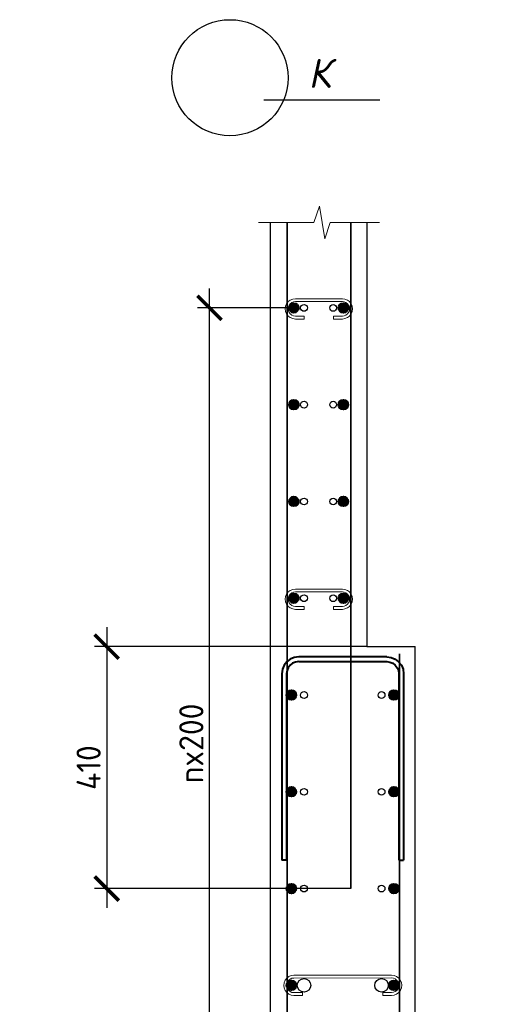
# Model space of a CAD drawing. Header units: millimetres. Extents: x 349531 to 1063351, y -131924 to 96186.
# Tile 23 of 230: x 460178 to 465137, y -71895 to -61721. Entities that reach past the tile are written whole.
import ezdxf
from ezdxf.enums import TextEntityAlignment as Align

# ---------------------------------------------------------------- set-up
doc = ezdxf.new("R2010")
doc.units = ezdxf.units.MM
for name, color, linetype, lineweight in [('0.35 ___', 243, 'Continuous', 35), ('0.4 ___', 121, 'Continuous', 40), ('Арм_хомуты', 133, 'Continuous', 18), ('Арм_шпильки', 143, 'Continuous', 18), ('Арматура', 152, 'Continuous', 40), ('Выноски', 20, 'Continuous', 20), ('размер', 1, 'Continuous', 25), ('РАЗМЕРЫ', 1, 'Continuous', 9), ('Текст', 7, 'Continuous', 25)]:
    doc.layers.add(name, color=color, linetype=linetype, lineweight=lineweight)
doc.styles.add('GOST 2.304', font='CS_Gost2304.shx')
doc.styles.add('GOST-2.304_Type-B', font='GOST_Common.ttf')
doc.styles.add('Украинский', font='isocpeur.ttf', dxfattribs={"oblique": 12})
doc.dimstyles.new('СПДС', dxfattribs={"dimscale": 100, "dimtxt": 2.5, "dimasz": 2.5, "dimexe": 1.25, "dimexo": 0, "dimtad": 1, "dimdec": 0, "dimtxsty": 'GOST-2.304_Type-B', "dimblk": 'ARCHTICK', "dimcen": 2.5, "dimdle": 2, "dimadec": 0, "dimazin": 2, "dimtfac": 0.75, "dimtdec": 0, "dimtmove": 1, "dimatfit": 3, "dimfxl": 1, "dimtolj": 1, "dimarcsym": 1})

# ---------------------------------------------------------------- blocks, each defined once
blk = doc.blocks.new('*U484')
at = {"color": 0, "linetype": 'ByBlock', "lineweight": -2}
for p, q in [((-126, 25), (-126, 410)), ((-116, 410), (-126, 410)), ((-116, 25), (-116, 410)), ((116, 25), (116, 410)), ((116, 410), (126, 410)), ((126, 25), (126, 410)), ((-124.8, 15.9), (-126, 25)), ((-115.1, 18.5), (-116, 25)), ((115.1, 18.5), (116, 25)), ((124.8, 15.9), (126, 25)), ((-121.3, 7.5), (-124.8, 15.9)), ((-115.7, 0.3), (-121.3, 7.5)), ((-108.5, -5.3), (-115.7, 0.3)), ((-112.7, 12.5), (-115.1, 18.5)), ((-108.7, 7.3), (-112.7, 12.5)), ((-103.5, 3.3), (-108.7, 7.3)), ((-97.5, 0.9), (-103.5, 3.3)), ((-91, 0), (-97.5, 0.9)), ((-91, 0), (91, 0)), ((91, 0), (97.5, 0.9)), ((97.5, 0.9), (103.5, 3.3)), ((103.5, 3.3), (108.7, 7.3)), ((108.5, -5.3), (115.7, 0.3)), ((108.7, 7.3), (112.7, 12.5)), ((112.7, 12.5), (115.1, 18.5)), ((115.7, 0.3), (121.3, 7.5)), ((121.3, 7.5), (124.8, 15.9)), ((-100.1, -8.8), (-108.5, -5.3)), ((-91, -10), (-100.1, -8.8)), ((91, -10), (-91, -10)), ((91, -10), (100.1, -8.8)), ((100.1, -8.8), (108.5, -5.3))]:
    blk.add_line(p, q, dxfattribs=at)
at = {"style": 'GOST 2.304', "oblique": 15, "flags": 9}
for tag, p in [('ПОЗИЦИЯ', (1055, -185)), ('ДИАМЕТР', (1055.3, -189.3)), ('КЛАСС', (1055.6, -193.8)), ('ДЛИНА', (1056, -198.5)), ('МАССА', (1056.3, -203.9))]:
    blk.add_attdef(tag, p, '', height=2.5, dxfattribs=at)
blk = doc.blocks.new('*U477')
for p, q in [((12.8, 27), (20, 28)), ((44, 28), (20, 28)), ((44, 20), (44, 28)), ((125.4, 28), (149.4, 28)), ((125.4, 20), (125.4, 28)), ((156.7, 27), (149.4, 28)), ((-8, 0), (-7, 7.2)), ((-7, 7.2), (-4.2, 14)), ((-4.2, 14), (0.2, 19.8)), ((0.2, 19.8), (6, 24.2)), ((6, 24.2), (12.8, 27)), ((20, 20), (44, 20)), ((149.4, 20), (125.4, 20)), ((163.4, 24.2), (156.7, 27)), ((169.2, 19.8), (163.4, 24.2)), ((173.7, 14), (169.2, 19.8)), ((176.5, 7.2), (173.7, 14)), ((177.4, 0), (176.5, 7.2)), ((176.5, -7.2), (177.4, 0)), ((-7, -7.2), (-8, 0)), ((-4.2, -14), (-7, -7.2)), ((0.2, -19.8), (-4.2, -14)), ((6, -24.2), (0.2, -19.8)), ((12.8, -27), (6, -24.2)), ((20, -28), (12.8, -27)), ((149.4, -28), (156.7, -27)), ((156.7, -27), (163.4, -24.2)), ((163.4, -24.2), (169.2, -19.8)), ((169.2, -19.8), (173.7, -14)), ((173.7, -14), (176.5, -7.2)), ((20, -28), (149.4, -28))]:
    blk.add_line(p, q)
at = {"color": 0, "linetype": 'ByBlock', "lineweight": -2}
for p, q in [((0, 0), (0.7, 5.2)), ((0.7, 5.2), (2.7, 10)), ((2.7, 10), (5.9, 14.1)), ((5.9, 14.1), (10, 17.3)), ((10, 17.3), (14.8, 19.3)), ((14.8, 19.3), (20, 20)), ((154.6, 19.3), (149.4, 20)), ((159.4, 17.3), (154.6, 19.3)), ((163.6, 14.1), (159.4, 17.3)), ((166.8, 10), (163.6, 14.1)), ((168.8, 5.2), (166.8, 10)), ((169.4, 0), (168.8, 5.2)), ((168.8, -5.2), (169.4, 0)), ((0.7, -5.2), (0, 0)), ((2.7, -10), (0.7, -5.2)), ((5.9, -14.1), (2.7, -10)), ((10, -17.3), (5.9, -14.1)), ((14.8, -19.3), (10, -17.3)), ((20, -20), (14.8, -19.3)), ((20, -20), (149.4, -20)), ((149.4, -20), (154.6, -19.3)), ((154.6, -19.3), (159.4, -17.3)), ((159.4, -17.3), (163.6, -14.1)), ((163.6, -14.1), (166.8, -10)), ((166.8, -10), (168.8, -5.2))]:
    blk.add_line(p, q, dxfattribs=at)
at = {"style": 'GOST 2.304', "oblique": 15, "flags": 9}
for tag, p in [('ПОЗИЦИЯ', (118, -56.6)), ('ДИАМЕТР', (117.8, -62.2)), ('ДЛИНА', (118.1, -72.5)), ('КЛАСС', (118, -67.8)), ('МАССА', (118.7, -78.2))]:
    blk.add_attdef(tag, p, '', height=2.5, dxfattribs=at)
blk = doc.blocks.new('*U485')
for p, q in [((12.7, 27.1), (20, 28)), ((44, 28), (20, 28)), ((44, 20), (44, 28)), ((265.3, 28.2), (289.3, 28.3)), ((265.3, 20.2), (265.3, 28.2)), ((296.6, 27.3), (289.3, 28.3)), ((303.3, 24.5), (296.6, 27.3)), ((-8, 0), (-7.1, 7.2)), ((-7.1, 7.2), (-4.3, 14)), ((-4.3, 14), (0.2, 19.8)), ((0.2, 19.8), (6, 24.3)), ((6, 24.3), (12.7, 27.1)), ((20, 20), (44, 20)), ((289.3, 20.3), (265.3, 20.2)), ((309.1, 20.1), (303.3, 24.5)), ((313.6, 14.3), (309.1, 20.1)), ((316.4, 7.5), (313.6, 14.3)), ((317.3, 0.3), (316.4, 7.5)), ((316.4, -7), (317.3, 0.3)), ((-7, -7.3), (-8, 0)), ((-4.2, -14), (-7, -7.3)), ((0.2, -19.8), (-4.2, -14)), ((6, -24.2), (0.2, -19.8)), ((12.8, -27), (6, -24.2)), ((20, -28), (12.8, -27)), ((289.4, -27.7), (296.6, -26.8)), ((296.6, -26.8), (303.4, -24)), ((303.4, -24), (309.1, -19.5)), ((309.1, -19.5), (313.6, -13.7)), ((313.6, -13.7), (316.4, -7)), ((20, -28), (289.4, -27.7))]:
    blk.add_line(p, q)
at = {"color": 0, "linetype": 'ByBlock', "lineweight": -2}
for p, q in [((0, 0), (0.7, 5.2)), ((0.7, 5.2), (2.7, 10)), ((2.7, 10), (5.8, 14.1)), ((5.8, 14.1), (10, 17.3)), ((10, 17.3), (14.8, 19.3)), ((14.8, 19.3), (20, 20)), ((294.5, 19.6), (289.3, 20.3)), ((299.3, 17.6), (294.5, 19.6)), ((303.5, 14.4), (299.3, 17.6)), ((306.6, 10.3), (303.5, 14.4)), ((308.6, 5.4), (306.6, 10.3)), ((309.3, 0.3), (308.6, 5.4)), ((308.7, -4.9), (309.3, 0.3)), ((0.7, -5.2), (0, 0)), ((2.7, -10), (0.7, -5.2)), ((5.9, -14.1), (2.7, -10)), ((10, -17.3), (5.9, -14.1)), ((14.8, -19.3), (10, -17.3)), ((20, -20), (14.8, -19.3)), ((20, -20), (289.3, -19.7)), ((289.3, -19.7), (294.5, -19.1)), ((294.5, -19.1), (299.3, -17.1)), ((299.3, -17.1), (303.5, -13.9)), ((303.5, -13.9), (306.7, -9.7)), ((306.7, -9.7), (308.7, -4.9))]:
    blk.add_line(p, q, dxfattribs=at)
at = {"style": 'GOST 2.304', "oblique": 15, "flags": 9}
for tag, p in [('ПОЗИЦИЯ', (118, -56.6)), ('ДИАМЕТР', (117.8, -62.2)), ('ДЛИНА', (118.1, -72.5)), ('КЛАСС', (118, -67.8)), ('МАССА', (118.7, -78.2))]:
    blk.add_attdef(tag, p, '', height=2.5, dxfattribs=at)
blk = doc.blocks.new('_ArchTick')
at = {"color": 0, "linetype": 'ByBlock', "const_width": 0.15}
blk.add_lwpolyline([(-0.5, -0.5), (0.5, 0.5)], dxfattribs=at)
blk = doc.blocks.new('*D1244')
at = {"layer": 'DEFPOINTS', "color": 0, "transparency": 16777216}
for p in [(462141, -64699), (463013, -64699, 3240), (462988, -73699, 1440)]:
    blk.add_point(p, dxfattribs=at)
at = {"layer": 'РАЗМЕРЫ', "color": 0, "lineweight": -2, "transparency": 16777216}
for p, q in [((462141, -73899), (462141, -64499)), ((463013, -64699), (462016, -64699)), ((462988, -73699), (462016, -73699))]:
    blk.add_line(p, q, dxfattribs=at)
at = {"layer": 'РАЗМЕРЫ', "color": 0, "lineweight": -2, "transparency": 16777216, "xscale": 250, "yscale": 250, "zscale": 250}
for p, rotation in [((462141, -64699), 90), ((462141, -73699), 270)]:
    blk.add_blockref('_ArchTick', p, dxfattribs=dict(at, rotation=rotation))
at = {"layer": 'РАЗМЕРЫ', "color": 0, "transparency": 16777216, "insert": (461953, -69199), "char_height": 250, "attachment_point": 5, "rotation": 90, "style": 'GOST-2.304_Type-B'}
blk.add_mtext('\\A1;nx200', dxfattribs=at)
blk = doc.blocks.new('*D1195')
at = {"layer": 'DEFPOINTS', "color": 0, "transparency": 16777216}
for p in [(463768, -68199, -1660), (461078, -70699), (463601, -70699, -3100)]:
    blk.add_point(p, dxfattribs=at)
at = {"layer": 'размер', "color": 0, "lineweight": -2, "transparency": 16777216}
for p, q in [((461078, -67999), (461078, -70899)), ((463768, -68199), (460953, -68199)), ((463601, -70699), (460953, -70699))]:
    blk.add_line(p, q, dxfattribs=at)
at = {"layer": 'размер', "color": 0, "lineweight": -2, "transparency": 16777216, "xscale": 250, "yscale": 250, "zscale": 250}
for p, rotation in [((461078, -68199), 90), ((461078, -70699), 270)]:
    blk.add_blockref('_ArchTick', p, dxfattribs=dict(at, rotation=rotation))
at = {"layer": 'размер', "color": 0, "transparency": 16777216, "insert": (460891, -69449), "char_height": 250, "attachment_point": 5, "rotation": 90, "style": 'GOST-2.304_Type-B'}
blk.add_mtext('\\A1;410', dxfattribs=at)

msp = doc.modelspace()

# ---------------------------------------------------------------- hatches: boundary and pattern name
at = {"layer": 'Арматура'}
h = msp.add_hatch(color=256, dxfattribs=at)
edge = h.paths.add_edge_path()
edge.add_arc((463012.9, -64699), 50, 0, 360)
h = msp.add_hatch(color=256, dxfattribs=at)
edge = h.paths.add_edge_path()
edge.add_arc((463012.9, -64698.9), 50, 0, 360)
h = msp.add_hatch(color=256, dxfattribs=at)
edge = h.paths.add_edge_path()
edge.add_arc((463524.6, -64699), 50, 0, 360)
h = msp.add_hatch(color=256, dxfattribs=at)
edge = h.paths.add_edge_path()
edge.add_arc((463524.6, -64698.9), 50, 0, 360)
h = msp.add_hatch(color=256, dxfattribs=at)
edge = h.paths.add_edge_path()
edge.add_arc((463012.9, -65699), 50, 0, 360)
h = msp.add_hatch(color=256, dxfattribs=at)
edge = h.paths.add_edge_path()
edge.add_arc((463012.9, -65698.9), 50, 0, 360)
h = msp.add_hatch(color=256, dxfattribs=at)
edge = h.paths.add_edge_path()
edge.add_arc((463524.6, -65699), 50, 0, 360)
h = msp.add_hatch(color=256, dxfattribs=at)
edge = h.paths.add_edge_path()
edge.add_arc((463524.6, -65698.9), 50, 0, 360)
h = msp.add_hatch(color=256, dxfattribs=at)
edge = h.paths.add_edge_path()
edge.add_arc((463012.9, -66699), 50, 0, 360)
h = msp.add_hatch(color=256, dxfattribs=at)
edge = h.paths.add_edge_path()
edge.add_arc((463012.9, -66698.9), 50, 0, 360)
h = msp.add_hatch(color=256, dxfattribs=at)
edge = h.paths.add_edge_path()
edge.add_arc((463524.6, -66699), 50, 0, 360)
h = msp.add_hatch(color=256, dxfattribs=at)
edge = h.paths.add_edge_path()
edge.add_arc((463524.6, -66698.9), 50, 0, 360)
h = msp.add_hatch(color=256, dxfattribs=at)
edge = h.paths.add_edge_path()
edge.add_arc((463012.9, -67699), 50, 0, 360)
h = msp.add_hatch(color=256, dxfattribs=at)
edge = h.paths.add_edge_path()
edge.add_arc((463012.9, -67698.9), 50, 0, 360)
h = msp.add_hatch(color=256, dxfattribs=at)
edge = h.paths.add_edge_path()
edge.add_arc((463524.6, -67699), 50, 0, 360)
h = msp.add_hatch(color=256, dxfattribs=at)
edge = h.paths.add_edge_path()
edge.add_arc((463524.6, -67698.9), 50, 0, 360)
h = msp.add_hatch(color=256, dxfattribs=at)
edge = h.paths.add_edge_path()
edge.add_arc((462987.9, -68699), 50, 0, 360)
h = msp.add_hatch(color=256, dxfattribs=at)
edge = h.paths.add_edge_path()
edge.add_arc((462987.9, -68698.9), 50, 0, 360)
h = msp.add_hatch(color=256, dxfattribs=at)
edge = h.paths.add_edge_path()
edge.add_arc((464047.8, -68699), 50, 0, 360)
h = msp.add_hatch(color=256, dxfattribs=at)
edge = h.paths.add_edge_path()
edge.add_arc((464047.9, -68698.9), 50, 0, 360)
h = msp.add_hatch(color=256, dxfattribs=at)
edge = h.paths.add_edge_path()
edge.add_arc((462987.9, -69699), 50, 0, 360)
h = msp.add_hatch(color=256, dxfattribs=at)
edge = h.paths.add_edge_path()
edge.add_arc((462987.9, -69698.9), 50, 0, 360)
h = msp.add_hatch(color=256, dxfattribs=at)
edge = h.paths.add_edge_path()
edge.add_arc((464047.8, -69699), 50, 0, 360)
h = msp.add_hatch(color=256, dxfattribs=at)
edge = h.paths.add_edge_path()
edge.add_arc((464047.9, -69698.9), 50, 0, 360)
h = msp.add_hatch(color=256, dxfattribs=at)
edge = h.paths.add_edge_path()
edge.add_arc((462987.9, -70699), 50, 0, 360)
h = msp.add_hatch(color=256, dxfattribs=at)
edge = h.paths.add_edge_path()
edge.add_arc((462987.9, -70698.9), 50, 0, 360)
h = msp.add_hatch(color=256, dxfattribs=at)
edge = h.paths.add_edge_path()
edge.add_arc((464047.8, -70699), 50, 0, 360)
h = msp.add_hatch(color=256, dxfattribs=at)
edge = h.paths.add_edge_path()
edge.add_arc((464047.9, -70698.9), 50, 0, 360)
h = msp.add_hatch(color=256, dxfattribs=at)
edge = h.paths.add_edge_path()
edge.add_arc((462987.9, -71699), 50, 0, 360)
h = msp.add_hatch(color=256, dxfattribs=at)
edge = h.paths.add_edge_path()
edge.add_arc((462987.9, -71698.9), 50, 0, 360)
h = msp.add_hatch(color=256, dxfattribs=at)
edge = h.paths.add_edge_path()
edge.add_arc((464047.8, -71699), 50, 0, 360)
h = msp.add_hatch(color=256, dxfattribs=at)
edge = h.paths.add_edge_path()
edge.add_arc((464047.9, -71698.9), 50, 0, 360)

# ---------------------------------------------------------------- linework, layer by layer
at = {"layer": '0.35 ___', "ltscale": 100}
for p, q in [((462942.9, -63818, -1660), (462942.9, -74377.6, -1660)), ((463601, -63818, -1660), (463601, -70699, -3100)), ((464106.6, -68273.6, -1660), (464106.6, -74449, -1660))]:
    msp.add_line(p, q, dxfattribs=at)
at = {"layer": '0.4 ___', "lineweight": 25, "ltscale": 0.1}
for p, q in [((462767.9, -63818, -1660), (462767.9, -74449, -1660)), ((463767.9, -63818, -1660), (463767.9, -68199, -1660)), ((463767.9, -68199, -1660), (464267.9, -68199, -1660)), ((464267.9, -74449, -1660), (464267.9, -68199, -1660))]:
    msp.add_line(p, q, dxfattribs=at)
at = {"layer": 'Арматура'}
for centre in [(463012.9, -64698.9, 140), (463012.9, -64699, 140), (463524.6, -64698.9, 140), (463524.6, -64699, 140), (463012.9, -65698.9, 140), (463012.9, -65699, 140), (463524.6, -65698.9, 140), (463524.6, -65699, 140), (463012.9, -66698.9, 140), (463012.9, -66699, 140), (463524.6, -66698.9, 140), (463524.6, -66699, 140), (463012.9, -67698.9, 140), (463012.9, -67699, 140), (463524.6, -67698.9, 140), (463524.6, -67699, 140), (462987.9, -68698.9, 140), (462987.9, -68699, 140), (464047.8, -68699, 140), (464047.9, -68698.9, 140), (462987.9, -69698.9, 140), (462987.9, -69699, 140), (464047.8, -69699, 140), (464047.9, -69698.9, 140), (462987.9, -70698.9, 140), (462987.9, -70699, 140), (464047.8, -70699, 140), (464047.9, -70698.9, 140), (462987.9, -71698.9, -1660), (462987.9, -71699, -1660), (464047.8, -71699, -1660), (464047.9, -71698.9, -1660)]:
    msp.add_circle(centre, 50, dxfattribs=at)
at = {"layer": 'Выноски', "lineweight": 30}
msp.add_line((462702.9, -62550.3, -3100), (463902.9, -62550.3, -3100), dxfattribs=at)
msp.add_circle((462352.4, -62321, -3100), 600, dxfattribs=at)
at = {"layer": 'РАЗМЕРЫ', "elevation": -1660}
msp.add_lwpolyline([(463899, -63818.1), (463389, -63818), (463332.7, -63986.8), (463276.5, -63649.3), (463220.2, -63818), (462649, -63818)], dxfattribs=at)
at = {"layer": 'РАЗМЕРЫ', "color": 8, "linetype": 'Continuous', "lineweight": 30}
for centre in [(463117.9, -64699, -3460), (463419.6, -64699, -3460), (463117.9, -65699, -3460), (463419.6, -65699, -3460), (463117.9, -66699, -3460), (463419.6, -66699, -3460), (463117.9, -67699, -3460), (463419.6, -67699, -3460), (463117.9, -68699, -3460), (463919.6, -68699, -3460), (463117.9, -69699, -3460), (463919.6, -69699, -3460), (463117.9, -70699, -3460), (463919.6, -70699, -3460)]:
    msp.add_circle(centre, 35, dxfattribs=at)
at = {"layer": 'РАЗМЕРЫ', "color": 5, "linetype": 'Continuous', "lineweight": 30}
for centre in [(463117.9, -71699, -5260), (463919.6, -71699, -5260)]:
    msp.add_circle(centre, 70, dxfattribs=at)

# ---------------------------------------------------------------- block references
at = {"layer": 'Арм_хомуты', "lineweight": 40, "xscale": -5, "yscale": 5, "zscale": 5, "rotation": 180}
msp.add_blockref('*U484', (463517.9, -68354, -1660), dxfattribs=at)
at = {"layer": 'Арм_шпильки', "color": 3, "xscale": 3.75, "yscale": 3.75, "zscale": 3.75, "rotation": 179.9999999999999}
for name, p in [('*U477', (463589.2, -64708.7, 140)), ('*U477', (463589.2, -67708.7, 140)), ('*U485', (464097.9, -71697.9, -1660))]:
    msp.add_blockref(name, p, dxfattribs=at)

# ---------------------------------------------------------------- texts
at = {"layer": 'Текст', "style": 'Украинский', "oblique": 12}
msp.add_text('К', height=300, dxfattribs=at).set_placement((463277.9, -62275.3, -3100), align=Align.MIDDLE)

# ---------------------------------------------------------------- dimensions: what is measured, and where the dimension line sits
at = {"layer": 'размер'}
dim = msp.add_linear_dim(base=(461078.4, -70699), p1=(463767.9, -68199, -1660), p2=(463601, -70699, -3100), angle=90, text='410', dimstyle='СПДС', dxfattribs=at)
dim.commit()
dim.dimension.update_dxf_attribs({"geometry": '*D1195', "text_midpoint": (460890.9, -69449)})
at = {"layer": 'РАЗМЕРЫ'}
dim = msp.add_linear_dim(base=(462140.9, -64699, -3100), p1=(462987.9, -73698.9, -1660), p2=(463012.9, -64699, 140), angle=90, text='nx200', dimstyle='СПДС', override={"dimlfac": 0.2, "dimtofl": 0}, dxfattribs=at)
dim.commit()
dim.dimension.update_dxf_attribs({"geometry": '*D1244', "text_midpoint": (461953.4, -69198.9, -3100)})

doc.saveas('drawing.dxf')
